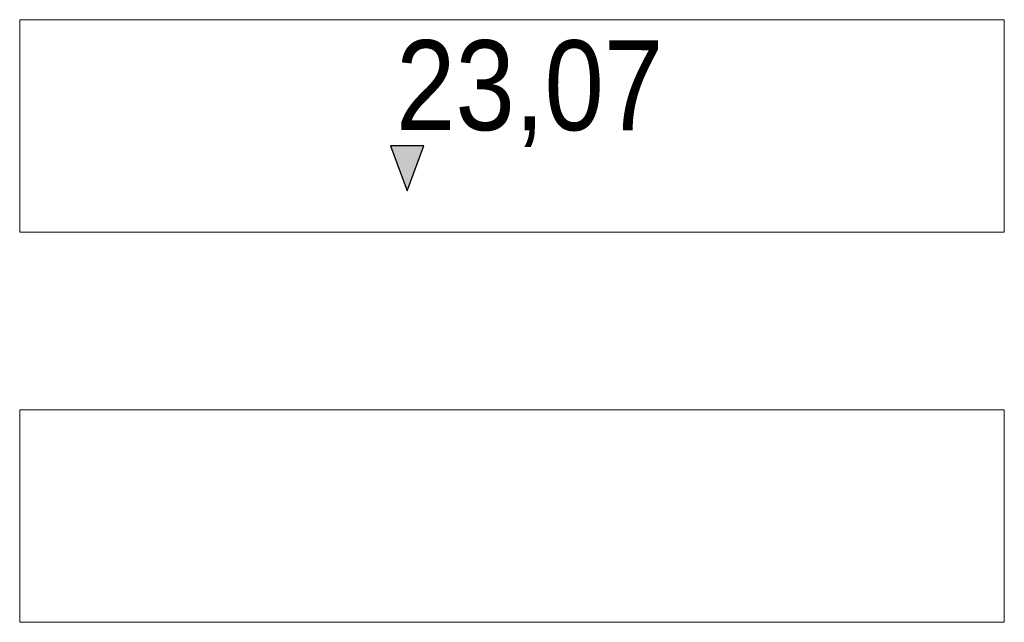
# Model space of a CAD drawing. Extents: x 5477758 to 5478338, y 5918296 to 5918502.
# Tile 131 of 138: x 5478299.21 to 5478307.42, y 5918385.09 to 5918390.12. Entities that reach past the tile are written whole.
import ezdxf

# ---------------------------------------------------------------- set-up
doc = ezdxf.new("R2010")
doc.units = 0
doc.layers.get('0').update_dxf_attribs({"linetype": 'CONTINUOUS', "lineweight": 13})
doc.layers.add('!D_rzędne', color=6, linetype='CONTINUOUS')
doc.styles.add('STYL_AUTOMATYCZNY_1', font='micross.ttf')

# ---------------------------------------------------------------- blocks, each defined once
blk = doc.blocks.new('G$C78CF4A41')
at = {"layer": '!D_rzędne', "linetype": 'Continuous', "lineweight": 13}
for points in [[(0, 0), (-0.2532, 0.3095), (-0.3236, 0.1891)], [(0, 0), (-0.3236, 0.1891), (-0.394, 0.0686)]]:
    blk.add_hatch(color=256, dxfattribs=at).paths.add_polyline_path(points)
blk.add_lwpolyline([(0, 0), (-0.2532, 0.3095), (-0.394, 0.0686), (0, 0)])

msp = doc.modelspace()

# ---------------------------------------------------------------- linework, layer by layer
for points in [[(5478299.2084, 5918390.1173), (5478307.421, 5918390.1173), (5478307.421, 5918388.3451), (5478299.2084, 5918388.3451)], [(5478299.2084, 5918386.8636), (5478307.421, 5918386.8636), (5478307.421, 5918385.0914), (5478299.2084, 5918385.0914)]]:
    msp.add_lwpolyline(points, close=True)

# ---------------------------------------------------------------- block references
at = {"layer": '!D_rzędne', "rotation": 300.2967899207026}
msp.add_blockref('G$C78CF4A41', (5478302.4399, 5918388.6897), dxfattribs=at)

# ---------------------------------------------------------------- texts
at = {"layer": '!D_rzędne', "linetype": 'Continuous', "lineweight": 13, "style": 'STYL_AUTOMATYCZNY_1', "width": 0.85}
msp.add_text('23,07', height=0.75, rotation=359.95107, dxfattribs=at).set_placement((5478302.3475, 5918389.1963))

doc.saveas('drawing.dxf')
